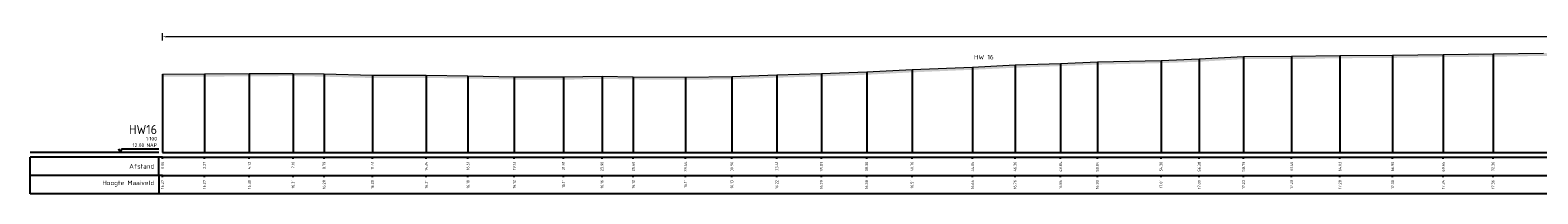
# Model space of a CAD drawing. Header units: metres. Extents: x 197883 to 206898, y 361907 to 364395.
# Tile 156 of 256: x 205776.66 to 205858.66, y 363979.56 to 363988.46. Entities that reach past the tile are written whole.
import ezdxf
from ezdxf.enums import TextEntityAlignment as Align

# ---------------------------------------------------------------- set-up
doc = ezdxf.new("R2010")
doc.units = ezdxf.units.M
doc.header["$PDMODE"] = 35
doc.header["$PDSIZE"] = 0.075
for name, color, linetype, lineweight in [('X-ME-AL-PROFIEL_HUIDIG MAAIVELD-GD', 252, 'Continuous', 0), ('X-XX-AL-DETAIL1-M', 7, 'Continuous', 18), ('X-XX-AL-DETAIL1-T25-100', 7, 'Continuous', 25)]:
    doc.layers.add(name, color=color, linetype=linetype, lineweight=lineweight)
doc.layers.add('X-ME-AL-PROFIELRASTER-S', color=7, linetype='Continuous')
doc.styles.add('NLCS-ISO-ANNOTATIVE-T18', font='NLCS-ISO.ttf', dxfattribs={"height": 1.8})
doc.styles.add('NLCS-ISO-M100-T25', font='NLCS-ISO.ttf', dxfattribs={"height": 0.25})
doc.dimstyles.new('NLCS-M100-T25-PIJL_L2_H1', dxfattribs={"dimscale": 0.1, "dimtxt": 2.5, "dimasz": 2.5, "dimexe": 2, "dimexo": 2, "dimgap": 0.7, "dimtad": 1, "dimzin": 0, "dimdsep": 46, "dimtxsty": 'NLCS-ISO-M100-T25', "dimcen": 0, "dimdle": 2, "dimclrd": 256, "dimclre": 256, "dimclrt": 256, "dimadec": 1, "dimazin": 0, "dimtfac": 1, "dimtdec": 3, "dimtofl": 0, "dimtmove": 0, "dimatfit": 3, "dimfxl": 2, "dimfxlon": 1, "dimtfillclr": 256, "dimtolj": 1, "dimtzin": 0, "dimlwd": -1, "dimlwe": -1, "dimarcsym": 0})

# ---------------------------------------------------------------- blocks, each defined once
blk = doc.blocks.new('SAL-PROFIELRASTER-D')
at = {"color": 0, "linetype": 'ByBlock', "lineweight": -2, "flags": 128}
for points in [[(-2, 0), (-72, 0)], [(-24, 2), (-23, 0), (-22, 2), (-2, 2)], [(-72, -12.5), (-72, -2.5)], [(0, -2.5), (-72, -2.5)], [(-2, -12.5), (-2, -2.5)], [(0, -12.5), (-72, -12.5)]]:
    blk.add_lwpolyline(points, dxfattribs=at)
at = {"color": 0, "linetype": 'ByBlock', "lineweight": -2, "style": 'NLCS-ISO-ANNOTATIVE-T18'}
blk.add_text('NAP', height=2, dxfattribs=at).set_placement((-3, 3), align=Align.RIGHT)
blk.add_text('Afstand', height=2.5, dxfattribs=at).set_placement((-4.5, -7.5), align=Align.MIDDLE_RIGHT)
for tag, height, p in [('PROFIELNR', 5, (-3, 10)), ('SCHAAL', 2, (-3, 6.5)), ('NAP', 2, (-9.94, 3))]:
    blk.add_attdef(tag, text='', height=height, dxfattribs=at).set_placement(p, align=Align.RIGHT)
blk = doc.blocks.new('SAL-PROFIELRASTER_BALK_EIND1-D')
at = {"color": 0, "linetype": 'ByBlock', "lineweight": -2, "flags": 128}
for points in [[(0, 0), (1, 0)], [(0, -2.5), (1, -2.5)], [(0, -12.5), (1, -12.5)]]:
    blk.add_lwpolyline(points, dxfattribs=at)
blk = doc.blocks.new('SAL-PROFIELRASTER_BALK-D')
at = {"color": 0, "linetype": 'ByBlock', "lineweight": -2}
for p, q in [((-72, -12.5), (-72, -2.5)), ((-2, -2.5), (-2, -12.5)), ((0, -12.5), (-72, -12.5))]:
    blk.add_line(p, q, dxfattribs=at)
at = {"color": 0, "linetype": 'ByBlock', "lineweight": -2, "style": 'NLCS-ISO-ANNOTATIVE-T18'}
for tag, height, p in [('TITEL1', 2.5, (-4.5, -6.5)), ('TITEL2', 1.5, (-4.5, -9.5))]:
    blk.add_attdef(tag, text='', height=height, dxfattribs=at).set_placement(p, align=Align.MIDDLE_RIGHT)
blk = doc.blocks.new('SAL-PROFIELRASTER_BALK_EIND2-D')
at = {"color": 0, "linetype": 'ByBlock', "lineweight": -2}
blk.add_line((1, -12.5), (0, -12.5), dxfattribs=at)
blk = doc.blocks.new('SAL-PROFIELRASTER_BALK_DATA-D')
at = {"color": 0, "linetype": 'ByBlock', "lineweight": -2}
blk.add_lwpolyline([(0, -3.5), (0, -2.5)], dxfattribs=at)
at = {"color": 0, "linetype": 'ByBlock', "lineweight": -2, "style": 'NLCS-ISO-ANNOTATIVE-T18'}
blk.add_attdef('GETAL', text='', height=1.5, rotation=90, dxfattribs=at).set_placement((0.75, -5), align=Align.RIGHT)
blk = doc.blocks.new('SAL-PROFIELRASTER_AANHAAL-D')
at = {"color": 9, "linetype": 'ByBlock', "lineweight": -2, "flags": 128}
blk.add_lwpolyline([(0, 1), (0, 0)], dxfattribs=at)
blk = doc.blocks.new('*D192')
at = {"layer": 'Defpoints', "color": 0, "transparency": 16777216}
for p in [(205783.859, 363988.106), (205783.859, 363981.809), (206011.261, 363981.809)]:
    blk.add_point(p, dxfattribs=at)
at = {"layer": 'X-XX-AL-DETAIL1-M', "color": 253, "transparency": 16777216}
for p, q in [((205783.859, 363987.906), (205783.859, 363988.306)), ((206011.011, 363988.106), (205784.109, 363988.106)), ((206011.261, 363987.906), (206011.261, 363988.306))]:
    blk.add_line(p, q, dxfattribs=at)
for points in [[(205784.109, 363988.148), (205784.109, 363988.064), (205783.859, 363988.106)], [(206011.011, 363988.148), (206011.011, 363988.064), (206011.261, 363988.106)]]:
    blk.add_solid(points, dxfattribs=at)
at = {"layer": 'X-XX-AL-DETAIL1-M', "color": 253, "transparency": 16777216, "insert": (205897.56, 363988.301), "char_height": 0.25, "attachment_point": 5, "style": 'NLCS-ISO-M100-T25'}
blk.add_mtext('\\A1;Gras', dxfattribs=at)

msp = doc.modelspace()

# ---------------------------------------------------------------- hatches: boundary and pattern name
at = {"layer": 'X-ME-AL-PROFIEL_HUIDIG MAAIVELD-GD'}
h = msp.add_hatch(dxfattribs=at)
h.set_pattern_fill('AGR-MAAIVELD', color=256, scale=0.05, pattern_type=2)
h.set_pattern_definition([(45, (-22.73893, 260.78407), (-0.25000007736, 0.25000007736), []), (45, (-22.77464, 260.81978), (0, 0.50000015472), [0.3535535, -0.3535535]), (45, (-22.81035, 260.8555), (0, 0.50000015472), [0.3535535, -0.3535535]), (45, (-22.84657, 260.8917), (0, 0.50000015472), [0.3535535, -0.3535535]), (45, (-22.8818, 260.92692), (0, 0.50000015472), [0.3535535, -0.3535535]), (45, (-22.9175, 260.96264), (0, 0.50000015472), [0.3535535, -0.3535535]), (45, (-22.9532, 260.99835), (0, 0.50000015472), [0.3535535, -0.3535535]), (315, (-22.73893, 260.78407), (0.25000007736, 0.25000007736), []), (315, (-22.7032, 260.81978), (0.50000015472, -1e-16), [0.3535535, -0.3535535]), (315, (-22.6675, 260.8555), (0.50000015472, -1e-16), [0.3535535, -0.3535535]), (315, (-22.6313, 260.8917), (0.50000015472, -1e-16), [0.3535535, -0.3535535]), (315, (-22.59607, 260.92692), (0.50000015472, -1e-16), [0.3535535, -0.3535535]), (315, (-22.56035, 260.96264), (0.50000015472, -1e-16), [0.3535535, -0.3535535]), (315, (-22.52464, 260.99835), (0.50000015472, -1e-16), [0.3535535, -0.3535535])])
h.paths.add_polyline_path([(206011.261, 363985.61), (206011.261, 363985.46), (206010.129, 363985.379), (206007.881, 363985.299), (206005.92, 363985.249), (206003.979, 363985.211), (206001.798, 363985.173), (205999.555, 363985.11), (205997.071, 363985.064), (205994.599, 363985.138), (205992.353, 363985.059), (205989.934, 363985.062), (205987.621, 363985.053), (205985.324, 363985.015), (205982.871, 363985.006), (205980.811, 363984.966), (205978.437, 363984.924), (205976.052, 363984.776), (205973.789, 363984.699), (205971.33, 363984.742), (205969.066, 363984.668), (205966.785, 363984.593), (205964.51, 363984.579), (205962.201, 363984.556), (205959.962, 363984.577), (205957.774, 363984.631), (205955.194, 363984.636), (205953.161, 363984.612), (205950.672, 363984.682), (205948.431, 363984.583), (205945.673, 363984.609), (205943.364, 363984.553), (205941.168, 363984.53), (205938.567, 363984.479), (205936.311, 363984.447), (205934.027, 363984.469), (205931.508, 363984.415), (205929.285, 363984.383), (205926.933, 363984.394), (205924.645, 363984.428), (205922.3, 363984.444), (205920.025, 363984.448), (205917.782, 363984.445), (205915.124, 363984.42), (205913.009, 363984.473), (205910.76, 363984.486), (205908.739, 363984.554), (205906.516, 363984.561), (205904.01, 363984.569), (205901.982, 363984.613), (205899.579, 363984.619), (205897.07, 363984.657), (205894.487, 363984.639), (205891.876, 363984.715), (205888.874, 363985.462), (205887.054, 363985.968), (205885.396, 363986.755), (205883.83, 363986.993), (205881.188, 363987.08), (205878.735, 363987.075), (205876.013, 363987.085), (205873.791, 363987.124), (205870.699, 363987.071), (205867.651, 363986.994), (205865.046, 363986.999), (205861.704, 363987.055), (205858.96, 363987.063), (205856.219, 363987.019), (205853.511, 363986.998), (205850.758, 363986.955), (205847.891, 363986.936), (205845.261, 363986.892), (205842.647, 363986.888), (205840.239, 363986.746), (205838.162, 363986.671), (205834.699, 363986.59), (205832.698, 363986.509), (205830.222, 363986.42), (205827.914, 363986.308), (205824.619, 363986.169), (205822.154, 363986.039), (205819.691, 363985.952), (205817.267, 363985.878), (205814.82, 363985.791), (205812.297, 363985.764), (205809.461, 363985.782), (205807.761, 363985.816), (205805.664, 363985.766), (205802.986, 363985.78), (205800.471, 363985.834), (205798.202, 363985.866), (205795.269, 363985.859), (205792.647, 363985.934), (205790.956, 363985.964), (205788.576, 363985.956), (205786.133, 363985.933), (205783.859, 363985.928), (205783.859, 363986.078), (205786.133, 363986.083), (205788.576, 363986.106), (205790.956, 363986.114), (205792.647, 363986.084), (205795.269, 363986.009), (205798.202, 363986.016), (205800.471, 363985.984), (205802.986, 363985.93), (205805.664, 363985.916), (205807.761, 363985.966), (205809.461, 363985.932), (205812.297, 363985.914), (205814.82, 363985.941), (205817.267, 363986.028), (205819.691, 363986.102), (205822.154, 363986.189), (205824.619, 363986.319), (205827.914, 363986.458), (205830.222, 363986.57), (205832.698, 363986.659), (205834.699, 363986.74), (205838.162, 363986.821), (205840.239, 363986.896), (205842.647, 363987.038), (205845.261, 363987.042), (205847.891, 363987.086), (205850.758, 363987.105), (205853.511, 363987.148), (205856.219, 363987.169), (205858.96, 363987.213), (205861.704, 363987.205), (205865.046, 363987.149), (205867.651, 363987.144), (205870.699, 363987.221), (205873.791, 363987.274), (205876.013, 363987.235), (205878.735, 363987.225), (205881.188, 363987.23), (205883.83, 363987.143), (205885.396, 363986.905), (205887.054, 363986.118), (205888.874, 363985.612), (205891.876, 363984.865), (205894.487, 363984.789), (205897.07, 363984.807), (205899.579, 363984.769), (205901.982, 363984.763), (205904.01, 363984.719), (205906.516, 363984.711), (205908.739, 363984.704), (205910.76, 363984.636), (205913.009, 363984.623), (205915.124, 363984.57), (205917.782, 363984.595), (205920.025, 363984.598), (205922.3, 363984.594), (205924.645, 363984.578), (205926.933, 363984.544), (205929.285, 363984.533), (205931.508, 363984.565), (205934.027, 363984.619), (205936.311, 363984.597), (205938.567, 363984.629), (205941.168, 363984.68), (205943.364, 363984.703), (205945.673, 363984.759), (205948.431, 363984.733), (205950.672, 363984.832), (205953.161, 363984.762), (205955.194, 363984.786), (205957.774, 363984.781), (205959.962, 363984.727), (205962.201, 363984.706), (205964.51, 363984.729), (205966.785, 363984.743), (205969.066, 363984.818), (205971.33, 363984.892), (205973.789, 363984.849), (205976.052, 363984.926), (205978.437, 363985.074), (205980.811, 363985.116), (205982.871, 363985.156), (205985.324, 363985.165), (205987.621, 363985.203), (205989.934, 363985.212), (205992.353, 363985.209), (205994.599, 363985.288), (205997.071, 363985.214), (205999.555, 363985.26), (206001.798, 363985.323), (206003.979, 363985.361), (206005.92, 363985.399), (206007.881, 363985.449), (206010.129, 363985.529)])

# ---------------------------------------------------------------- linework, layer by layer
msp.add_lwpolyline([(205783.859, 363986.078), (205786.133, 363986.083), (205788.576, 363986.106), (205790.956, 363986.114), (205792.647, 363986.084), (205795.269, 363986.009), (205798.202, 363986.016), (205800.471, 363985.984), (205802.986, 363985.93), (205805.664, 363985.916), (205807.761, 363985.966), (205809.461, 363985.932), (205812.297, 363985.914), (205814.82, 363985.941), (205817.267, 363986.028), (205819.691, 363986.102), (205822.154, 363986.189), (205824.619, 363986.319), (205827.914, 363986.458), (205830.222, 363986.57), (205832.698, 363986.659), (205834.699, 363986.74), (205838.162, 363986.821), (205840.239, 363986.896), (205842.647, 363987.038), (205845.261, 363987.042), (205847.891, 363987.086), (205850.758, 363987.105), (205853.511, 363987.148), (205856.219, 363987.169), (205858.96, 363987.213)], dxfattribs=at)

# ---------------------------------------------------------------- block references
at = {"layer": 'X-ME-AL-PROFIELRASTER-S'}
for p, yscale in [((205842.647, 363981.809), 5.228999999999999), ((205845.261, 363981.809), 5.233000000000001), ((205847.891, 363981.809), 5.277000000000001), ((205850.758, 363981.809), 5.295999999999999), ((205853.511, 363981.809), 5.338999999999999), ((205856.219, 363981.809), 5.359999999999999), ((205822.154, 363981.809), 4.379999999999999), ((205824.619, 363981.809), 4.510000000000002), ((205827.914, 363981.809), 4.649000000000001), ((205830.222, 363981.809), 4.760999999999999), ((205832.698, 363981.809), 4.850000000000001), ((205834.699, 363981.809), 4.931000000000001), ((205838.162, 363981.809), 5.012), ((205840.239, 363981.809), 5.087), ((205783.859, 363981.809), 4.268999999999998), ((205786.133, 363981.809), 4.274000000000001), ((205788.576, 363981.809), 4.297000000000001), ((205790.956, 363981.809), 4.305), ((205792.647, 363981.809), 4.274999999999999), ((205795.269, 363981.809), 4.199999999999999), ((205798.202, 363981.809), 4.207000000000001), ((205800.471, 363981.809), 4.175000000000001), ((205802.986, 363981.809), 4.120999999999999), ((205805.664, 363981.809), 4.106999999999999), ((205807.761, 363981.809), 4.157), ((205809.461, 363981.809), 4.123000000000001), ((205812.297, 363981.809), 4.105), ((205814.82, 363981.809), 4.132000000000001), ((205817.267, 363981.809), 4.219000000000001), ((205819.691, 363981.809), 4.292999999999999)]:
    msp.add_blockref('SAL-PROFIELRASTER_AANHAAL-D', p, dxfattribs=dict(at, yscale=yscale))
at = {"layer": 'X-ME-AL-PROFIELRASTER-S', "xscale": 0.1, "yscale": 0.1, "zscale": 0.1}
for name, p, values in [('SAL-PROFIELRASTER-D', (205783.859, 363981.809), {'PROFIELNR': 'HW16', 'SCHAAL': '1:100', 'NAP': '12.00'}), ('SAL-PROFIELRASTER_BALK_DATA-D', (205783.859, 363981.809), {'GETAL': '0.00'}), ('SAL-PROFIELRASTER_BALK_DATA-D', (205786.133, 363981.809), {'GETAL': '2.27'}), ('SAL-PROFIELRASTER_BALK_DATA-D', (205788.576, 363981.809), {'GETAL': '4.72'}), ('SAL-PROFIELRASTER_BALK_DATA-D', (205790.956, 363981.809), {'GETAL': '7.10'}), ('SAL-PROFIELRASTER_BALK_DATA-D', (205792.647, 363981.809), {'GETAL': '8.79'}), ('SAL-PROFIELRASTER_BALK_DATA-D', (205795.269, 363981.809), {'GETAL': '11.41'}), ('SAL-PROFIELRASTER_BALK_DATA-D', (205798.202, 363981.809), {'GETAL': '14.34'}), ('SAL-PROFIELRASTER_BALK_DATA-D', (205800.471, 363981.809), {'GETAL': '16.61'}), ('SAL-PROFIELRASTER_BALK_DATA-D', (205802.986, 363981.809), {'GETAL': '19.13'}), ('SAL-PROFIELRASTER_BALK_DATA-D', (205805.664, 363981.809), {'GETAL': '21.81'}), ('SAL-PROFIELRASTER_BALK_DATA-D', (205807.761, 363981.809), {'GETAL': '23.90'}), ('SAL-PROFIELRASTER_BALK_DATA-D', (205809.461, 363981.809), {'GETAL': '25.60'}), ('SAL-PROFIELRASTER_BALK_DATA-D', (205812.297, 363981.809), {'GETAL': '28.44'}), ('SAL-PROFIELRASTER_BALK_DATA-D', (205814.82, 363981.809), {'GETAL': '30.96'}), ('SAL-PROFIELRASTER_BALK_DATA-D', (205817.267, 363981.809), {'GETAL': '33.41'}), ('SAL-PROFIELRASTER_BALK_DATA-D', (205819.691, 363981.809), {'GETAL': '35.83'}), ('SAL-PROFIELRASTER_BALK_DATA-D', (205822.154, 363981.809), {'GETAL': '38.30'}), ('SAL-PROFIELRASTER_BALK_DATA-D', (205824.619, 363981.809), {'GETAL': '40.76'}), ('SAL-PROFIELRASTER_BALK_DATA-D', (205827.914, 363981.809), {'GETAL': '44.05'}), ('SAL-PROFIELRASTER_BALK_DATA-D', (205830.222, 363981.809), {'GETAL': '46.36'}), ('SAL-PROFIELRASTER_BALK_DATA-D', (205832.698, 363981.809), {'GETAL': '48.84'}), ('SAL-PROFIELRASTER_BALK_DATA-D', (205834.699, 363981.809), {'GETAL': '50.84'}), ('SAL-PROFIELRASTER_BALK_DATA-D', (205838.162, 363981.809), {'GETAL': '54.30'}), ('SAL-PROFIELRASTER_BALK_DATA-D', (205840.239, 363981.809), {'GETAL': '56.38'}), ('SAL-PROFIELRASTER_BALK_DATA-D', (205842.647, 363981.809), {'GETAL': '58.79'}), ('SAL-PROFIELRASTER_BALK_DATA-D', (205845.261, 363981.809), {'GETAL': '61.40'}), ('SAL-PROFIELRASTER_BALK_DATA-D', (205847.891, 363981.809), {'GETAL': '64.03'}), ('SAL-PROFIELRASTER_BALK_DATA-D', (205850.758, 363981.809), {'GETAL': '66.90'}), ('SAL-PROFIELRASTER_BALK_DATA-D', (205853.511, 363981.809), {'GETAL': '69.65'}), ('SAL-PROFIELRASTER_BALK_DATA-D', (205856.219, 363981.809), {'GETAL': '72.36'}), ('SAL-PROFIELRASTER_BALK-D', (205783.859, 363980.809), {'TITEL1': 'Hoogte Maaiveld'}), ('SAL-PROFIELRASTER_BALK_DATA-D', (205783.859, 363980.809), {'GETAL': '16.27'}), ('SAL-PROFIELRASTER_BALK_DATA-D', (205786.133, 363980.809), {'GETAL': '16.27'}), ('SAL-PROFIELRASTER_BALK_DATA-D', (205788.576, 363980.809), {'GETAL': '16.30'}), ('SAL-PROFIELRASTER_BALK_DATA-D', (205790.956, 363980.809), {'GETAL': '16.31'}), ('SAL-PROFIELRASTER_BALK_DATA-D', (205792.647, 363980.809), {'GETAL': '16.28'}), ('SAL-PROFIELRASTER_BALK_DATA-D', (205795.269, 363980.809), {'GETAL': '16.20'}), ('SAL-PROFIELRASTER_BALK_DATA-D', (205798.202, 363980.809), {'GETAL': '16.21'}), ('SAL-PROFIELRASTER_BALK_DATA-D', (205800.471, 363980.809), {'GETAL': '16.18'}), ('SAL-PROFIELRASTER_BALK_DATA-D', (205802.986, 363980.809), {'GETAL': '16.12'}), ('SAL-PROFIELRASTER_BALK_DATA-D', (205805.664, 363980.809), {'GETAL': '16.11'}), ('SAL-PROFIELRASTER_BALK_DATA-D', (205807.761, 363980.809), {'GETAL': '16.16'}), ('SAL-PROFIELRASTER_BALK_DATA-D', (205809.461, 363980.809), {'GETAL': '16.12'}), ('SAL-PROFIELRASTER_BALK_DATA-D', (205812.297, 363980.809), {'GETAL': '16.11'}), ('SAL-PROFIELRASTER_BALK_DATA-D', (205814.82, 363980.809), {'GETAL': '16.13'}), ('SAL-PROFIELRASTER_BALK_DATA-D', (205817.267, 363980.809), {'GETAL': '16.22'}), ('SAL-PROFIELRASTER_BALK_DATA-D', (205819.691, 363980.809), {'GETAL': '16.29'}), ('SAL-PROFIELRASTER_BALK_DATA-D', (205822.154, 363980.809), {'GETAL': '16.38'}), ('SAL-PROFIELRASTER_BALK_DATA-D', (205824.619, 363980.809), {'GETAL': '16.51'}), ('SAL-PROFIELRASTER_BALK_DATA-D', (205827.914, 363980.809), {'GETAL': '16.65'}), ('SAL-PROFIELRASTER_BALK_DATA-D', (205830.222, 363980.809), {'GETAL': '16.76'}), ('SAL-PROFIELRASTER_BALK_DATA-D', (205832.698, 363980.809), {'GETAL': '16.85'}), ('SAL-PROFIELRASTER_BALK_DATA-D', (205834.699, 363980.809), {'GETAL': '16.93'}), ('SAL-PROFIELRASTER_BALK_DATA-D', (205838.162, 363980.809), {'GETAL': '17.01'}), ('SAL-PROFIELRASTER_BALK_DATA-D', (205840.239, 363980.809), {'GETAL': '17.09'}), ('SAL-PROFIELRASTER_BALK_DATA-D', (205842.647, 363980.809), {'GETAL': '17.23'}), ('SAL-PROFIELRASTER_BALK_DATA-D', (205845.261, 363980.809), {'GETAL': '17.23'}), ('SAL-PROFIELRASTER_BALK_DATA-D', (205847.891, 363980.809), {'GETAL': '17.28'}), ('SAL-PROFIELRASTER_BALK_DATA-D', (205850.758, 363980.809), {'GETAL': '17.30'}), ('SAL-PROFIELRASTER_BALK_DATA-D', (205853.511, 363980.809), {'GETAL': '17.34'}), ('SAL-PROFIELRASTER_BALK_DATA-D', (205856.219, 363980.809), {'GETAL': '17.36'})]:
    msp.add_blockref(name, p, dxfattribs=at).add_auto_attribs(values)
at = {"layer": 'X-ME-AL-PROFIELRASTER-S', "xscale": 228.0268961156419, "yscale": 0.1, "zscale": 228.0268961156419}
for name, p in [('SAL-PROFIELRASTER_BALK_EIND1-D', (205783.859, 363981.809)), ('SAL-PROFIELRASTER_BALK_EIND2-D', (205783.859, 363980.809))]:
    msp.add_blockref(name, p, dxfattribs=at)

# ---------------------------------------------------------------- texts
at = {"layer": 'X-XX-AL-DETAIL1-T25-100', "insert": (205827.993, 363987.122), "char_height": 0.25, "attachment_point": 1, "style": 'NLCS-ISO-M100-T25'}
msp.add_mtext_dynamic_manual_height_columns('HW 16', width=0.95233, gutter_width=1.25, heights=[0], dxfattribs=at)

# ---------------------------------------------------------------- dimensions: what is measured, and where the dimension line sits
at = {"layer": 'X-XX-AL-DETAIL1-M', "color": 253}
dim = msp.add_linear_dim(base=(205783.859, 363988.106), p1=(206011.261, 363981.809), p2=(205783.859, 363981.809), text='Gras', dimstyle='NLCS-M100-T25-PIJL_L2_H1', override={"dimclrd": 253, "dimclre": 253, "dimclrt": 253}, dxfattribs=at)
dim.commit()
dim.dimension.update_dxf_attribs({"geometry": '*D192', "text_midpoint": (205897.56, 363988.106), "dimtype": 160})

doc.saveas('drawing.dxf')
